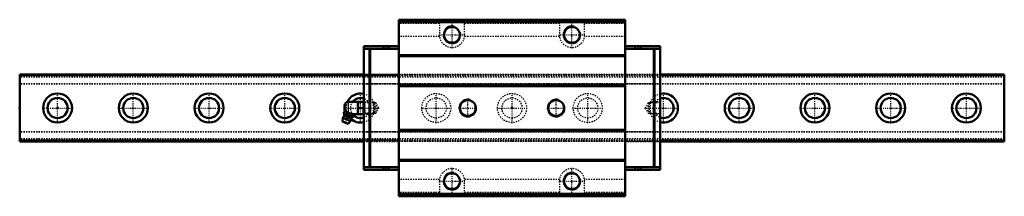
# Model space of a CAD drawing. Header units: millimetres. Extents: x -30 to 750, y -70 to 70.
import ezdxf

# ---------------------------------------------------------------- set-up
doc = ezdxf.new("R2010")
doc.units = ezdxf.units.MM
doc.linetypes.add('Center', pattern=[1.5, 0.45, -0.5, 0.05, -0.5])
doc.linetypes.add('Dashed', pattern=[2, 1, -1])
for name, color, linetype, lineweight in [('2d ConnectionPoints', 7, 'Continuous', 50), ('AM_0', 7, 'Continuous', 50), ('AM_4', 3, 'Continuous', 25), ('AM_5', 3, 'Continuous', 25), ('AM_7', 7, 'Center', 25), ('AM_9', 6, 'Dashed', 25)]:
    doc.layers.add(name, color=color, linetype=linetype, lineweight=lineweight)

# ---------------------------------------------------------------- blocks, each defined once
blk = doc.blocks.new('1_B_PT1_8_SRN_grease_nipple_joint_0_in_SRN55LC1SS780LG300BPT1827250001_4')
at = {"layer": 'AM_0'}
for p, q in [((227.3, 1.8), (227.3, -1.8)), ((237.8, 4.8), (230.3, 4.8)), ((237.87, 5), (237.8, 4.88)), ((237.8, 4.88), (237.8, -4.88)), ((237.87, 5), (242.43, 5)), ((238.32, 0), (241.98, 0)), ((242.5, 4.88), (242.43, 5)), ((226.71, -4.1), (227.11, -3.12)), ((227.89, -2.79), (227.11, -3.12)), ((234.28, -5.37), (227.41, -2.59)), ((228.59, -4.86), (228.98, -3.87)), ((232.33, -6.37), (232.73, -5.39)), ((232.87, -4.8), (237.8, -4.8)), ((234.21, -7.13), (234.61, -6.14)), ((234.61, -6.14), (234.28, -5.37)), ((237.8, -4.88), (237.87, -5)), ((242.43, -5), (237.87, -5)), ((242.43, -5), (242.5, -4.88)), ((226, -7.85), (225.8, -10.68)), ((230.29, -12.5), (225.8, -10.68)), ((232.12, -10.32), (226, -7.85)), ((230.29, -12.5), (232.12, -10.32))]:
    blk.add_line(p, q, dxfattribs=at)
for points in [[(238.32, 5), (237.98, 3.69), (237.87, 2.32), (238, 1.16), (238.32, 0)], [(238.32, 0), (237.98, -1.31), (237.87, -2.68), (238, -3.84), (238.32, -5)], [(241.98, 0), (242.32, 1.31), (242.43, 2.68), (242.3, 3.84), (241.98, 5)], [(241.98, -5), (242.32, -3.69), (242.43, -2.32), (242.3, -1.16), (241.98, 0)], [(226.71, -4.1), (226.89, -4.5), (227.12, -4.84), (227.53, -5.1), (227.84, -5.1), (228.18, -5.02), (228.59, -4.86)], [(228.59, -4.86), (228.88, -5.18), (229.3, -5.6), (229.77, -5.97), (230.64, -6.33), (231.31, -6.41), (231.99, -6.4), (232.33, -6.37)], [(232.73, -5.39), (231.89, -4.6), (231.37, -4.27), (230.79, -4.03), (229.57, -3.85), (228.98, -3.87)], [(232.33, -6.37), (232.52, -6.77), (232.74, -7.11), (233.15, -7.37), (233.46, -7.37), (233.8, -7.29), (234.21, -7.13)], [(234.61, -6.14), (234.35, -5.66), (233.99, -5.32), (233.68, -5.21), (233.33, -5.21), (232.73, -5.39)]]:
    blk.add_lwpolyline(points, dxfattribs=at)
for centre, radius, start, end in [((230.3, 1.8), 3, 90, 180), ((229.06, -9.09), 3.3, 131.16139, 158), ((221.18, -6.41), 6, 4.54969, 22.63238), ((226.36, -6), 0.8, 311.16139, 4.54969), ((230.3, -1.8), 3, 180, 195.4389), ((236.59, -12.64), 6, 113.32711, 131.45031), ((228.61, -10.18), 1.82, 214.23444, 281.76556), ((229.06, -9.09), 3.3, 338, 4.83861), ((233.14, -8.74), 0.8, 131.45031, 184.83861)]:
    blk.add_arc(centre, radius, start, end, dxfattribs=at)
at = {"layer": 'AM_4'}
for p, q in [((230.3, 4.8), (230.3, -3.76)), ((232.35, -8.81), (226.89, -6.6)), ((232.61, -8.14), (227.16, -5.94))]:
    blk.add_line(p, q, dxfattribs=at)
at = {"layer": 'AM_5', "linetype": 'Dashed'}
for p, q in [((242.51, 4.86), (243.48, 4.26)), ((250.48, 4.08), (243.48, 4.26)), ((243.5, 4.86), (243.5, -4.86)), ((242.51, -4.86), (243.48, -4.26)), ((250.48, -4.08), (243.48, -4.26))]:
    blk.add_line(p, q, dxfattribs=at)
at = {"layer": 'AM_7'}
for p, q in [((226.54, 0), (255.18, 0)), ((227.77, -12.26), (231.24, -3.69))]:
    blk.add_line(p, q, dxfattribs=at)
at = {"layer": 'AM_9'}
for p, q in [((249.92, 4.67), (242.5, 4.86)), ((250.5, 4.06), (249.92, 4.67)), ((249.92, 4.67), (249.92, -4.67)), ((250.5, 4.06), (250.5, -4.06)), ((242.5, -4.86), (249.92, -4.67)), ((249.92, -4.67), (250.5, -4.06))]:
    blk.add_line(p, q, dxfattribs=at)
blk.add_lwpolyline([(228.98, -3.87), (228.72, -3.39), (228.36, -3.05), (228.06, -2.94), (227.71, -2.94), (227.11, -3.12)], dxfattribs=at)
blk = doc.blocks.new('2_SRN55LCSSB_PT1_81_Slide35_65_0_in_SRN55LC1SS780LG300BPT1827250001_4')
at = {"layer": 'AM_0'}
for p, q in [((270.4, 70), (270.4, -70)), ((449.6, 70), (270.4, 70)), ((449.6, 68), (270.4, 68)), ((449.6, 70), (449.6, -70)), ((247.09, 49), (242.5, 49)), ((242.5, 49), (242.5, -49)), ((247.09, 47), (242.5, 47)), ((247.09, 49), (247.09, 48.5)), ((247.09, 48.5), (247.59, 49)), ((247.59, 47), (247.09, 47.5)), ((247.09, 47.5), (247.09, -47.5)), ((270.4, 49), (247.59, 49)), ((247.59, -47), (247.59, 47)), ((270.4, 47), (247.59, 47)), ((449.6, 49), (472.41, 49)), ((449.6, 47), (472.41, 47)), ((472.91, 48.5), (472.41, 49)), ((472.41, 47), (472.91, 47.5)), ((472.41, -47), (472.41, 47)), ((472.91, 49), (472.91, 48.5)), ((472.91, 49), (477.5, 49)), ((472.91, 47.5), (472.91, -47.5)), ((472.91, 47), (477.5, 47)), ((477.5, 49), (477.5, -49)), ((449.6, 41.8), (270.4, 41.8)), ((449.6, 41), (270.4, 41)), ((449.6, 18), (270.4, 18)), ((449.6, 17.2), (270.4, 17.2)), ((449.6, -17.2), (270.4, -17.2)), ((449.6, -18), (270.4, -18)), ((449.6, -41), (270.4, -41)), ((449.6, -41.8), (270.4, -41.8)), ((247.09, -47), (242.5, -47)), ((247.09, -49), (242.5, -49)), ((247.09, -47.5), (247.59, -47)), ((247.59, -49), (247.09, -48.5)), ((247.09, -48.5), (247.09, -49)), ((270.4, -47), (247.59, -47)), ((270.4, -49), (247.59, -49)), ((449.6, -47), (472.41, -47)), ((449.6, -49), (472.41, -49)), ((472.91, -47.5), (472.41, -47)), ((472.41, -49), (472.91, -48.5)), ((472.91, -47), (477.5, -47)), ((472.91, -48.5), (472.91, -49)), ((472.91, -49), (477.5, -49)), ((449.6, -68), (270.4, -68)), ((449.6, -70), (270.4, -70))]:
    blk.add_line(p, q, dxfattribs=at)
for centre in [(312.5, 58), (407.5, 58), (325, 0), (395, 0), (312.5, -58), (407.5, -58)]:
    blk.add_circle(centre, 6.25, dxfattribs=at)
at = {"layer": 'AM_5', "linetype": 'Dashed'}
for p, q in [((250.5, -4.66), (250.5, 4.66)), ((251.28, 4.06), (250.5, 4.66)), ((468.82, 4.06), (469.6, 4.66)), ((477.5, 4.86), (469.6, 4.66)), ((469.6, -4.66), (469.6, 4.66)), ((251.28, -4.06), (250.5, -4.66)), ((468.82, -4.06), (469.6, -4.66)), ((477.5, -4.86), (469.6, -4.66))]:
    blk.add_line(p, q, dxfattribs=at)
at = {"layer": 'AM_5'}
for centre in [(312.5, 58), (407.5, 58), (325, 0), (395, 0), (312.5, -58), (407.5, -58)]:
    blk.add_arc(centre, 7, 75, 15, dxfattribs=at)
at = {"layer": 'AM_7'}
for p, q in [((312.5, 47.5), (312.5, 68.5)), ((407.5, 47.5), (407.5, 68.5)), ((302, 58), (323, 58)), ((397, 58), (418, 58)), ((260.4, 49.05), (260.4, 47.95)), ((459.6, 49.05), (459.6, 47.95)), ((317.65, 0), (332.35, 0)), ((325, -7.35), (325, 7.35)), ((387.65, 0), (402.35, 0)), ((395, -7.35), (395, 7.35)), ((464.92, 0), (492.07, 0)), ((260.4, -49.05), (260.4, -47.95)), ((312.5, -68.5), (312.5, -47.5)), ((407.5, -68.5), (407.5, -47.5)), ((459.6, -49.05), (459.6, -47.95)), ((302, -58), (323, -58)), ((397, -58), (418, -58))]:
    blk.add_line(p, q, dxfattribs=at)
at = {"layer": 'AM_9'}
for p, q in [((302.5, 69.5), (270.4, 69.5)), ((302.5, 68.96), (270.4, 68.96)), ((302.5, 66.98), (270.4, 66.98)), ((302.5, 70), (302.5, 58)), ((322.5, 58), (322.5, 70)), ((397.5, 69.5), (322.5, 69.5)), ((397.5, 68.96), (322.5, 68.96)), ((397.5, 66.98), (322.5, 66.98)), ((397.5, 70), (397.5, 58)), ((417.5, 58), (417.5, 70)), ((449.6, 69.5), (417.5, 69.5)), ((449.6, 68.96), (417.5, 68.96)), ((449.6, 66.98), (417.5, 66.98)), ((302.6, 56.57), (270.4, 56.57)), ((397.6, 56.57), (322.4, 56.57)), ((449.6, 56.57), (417.4, 56.57)), ((247.59, 47), (247.09, 47)), ((257.8, 49), (257.8, 48)), ((263, 48), (257.8, 48)), ((263, 48), (263, 49)), ((457, 49), (457, 48)), ((462.2, 48), (457, 48)), ((462.2, 48), (462.2, 49)), ((472.41, 47), (472.91, 47)), ((477.5, 26.5), (242.5, 26.5)), ((477.5, 26.25), (242.5, 26.25)), ((270.4, 25.5), (242.5, 25.5)), ((477.5, 25.5), (449.6, 25.5)), ((477.5, 19.09), (242.5, 19.09)), ((477.5, 19.09), (242.5, 19.09)), ((477.5, 19), (242.5, 19)), ((243.1, 4.27), (242.5, 4.86)), ((252.24, 4.03), (243.1, 4.27)), ((243.1, 4.27), (243.1, -4.27)), ((254.57, 0), (252.24, 4.03)), ((252.24, 4.03), (252.24, -4.03)), ((252.24, -4.03), (254.57, 0)), ((467.86, 4.03), (465.53, 0)), ((465.53, 0), (467.86, -4.03)), ((477, 4.27), (467.86, 4.03)), ((467.86, 4.03), (467.86, -4.03)), ((477.5, 4.76), (477, 4.27)), ((477, 4.27), (477, -4.27)), ((242.5, -4.86), (243.1, -4.27)), ((243.1, -4.27), (252.24, -4.03)), ((467.86, -4.03), (477, -4.27)), ((477, -4.27), (477.5, -4.76)), ((477.5, -19), (242.5, -19)), ((477.5, -19.09), (242.5, -19.09)), ((477.5, -19.09), (242.5, -19.09)), ((270.4, -25.5), (242.5, -25.5)), ((477.5, -26.25), (242.5, -26.25)), ((477.5, -26.5), (242.5, -26.5)), ((477.5, -25.5), (449.6, -25.5)), ((247.59, -47), (247.09, -47)), ((263, -48), (257.8, -48)), ((257.8, -48), (257.8, -49)), ((263, -49), (263, -48)), ((462.2, -48), (457, -48)), ((457, -48), (457, -49)), ((462.2, -49), (462.2, -48)), ((472.41, -47), (472.91, -47)), ((302.6, -56.57), (270.4, -56.57)), ((302.5, -58), (302.5, -70)), ((397.6, -56.57), (322.4, -56.57)), ((322.5, -70), (322.5, -58)), ((397.5, -58), (397.5, -70)), ((449.6, -56.57), (417.4, -56.57)), ((417.5, -70), (417.5, -58)), ((302.5, -66.98), (270.4, -66.98)), ((302.5, -68.96), (270.4, -68.96)), ((302.5, -69.5), (270.4, -69.5)), ((397.5, -66.98), (322.5, -66.98)), ((397.5, -68.96), (322.5, -68.96)), ((397.5, -69.5), (322.5, -69.5)), ((449.6, -66.98), (417.5, -66.98)), ((449.6, -68.96), (417.5, -68.96)), ((449.6, -69.5), (417.5, -69.5))]:
    blk.add_line(p, q, dxfattribs=at)
for centre, start, end in [((312.5, 58), 180, 0), ((407.5, 58), 180, 360), ((312.5, -58), 0, 180), ((407.5, -58), 0, 180)]:
    blk.add_arc(centre, 10, start, end, dxfattribs=at)
blk = doc.blocks.new('3_SRN55LC78030_Track_0_in_SRN55LC1SS780LG300BPT1827250001_4')
at = {"layer": 'AM_0'}
for p, q in [((242.5, 26.5), (-30, 26.5)), ((-30, 26.5), (-30, -26.5)), ((750, 26.5), (477.5, 26.5)), ((750, 26.5), (750, -26.5)), ((-30, -26.5), (242.5, -26.5)), ((477.5, -26.5), (750, -26.5))]:
    blk.add_line(p, q, dxfattribs=at)
for centre, radius in [((0, 0), 11.5), ((0, 0), 8), ((60, 0), 11.5), ((60, 0), 8), ((120, 0), 11.5), ((120, 0), 8), ((180, 0), 11.5), ((180, 0), 8), ((540, 0), 11.5), ((540, 0), 8), ((600, 0), 11.5), ((600, 0), 8), ((660, 0), 11.5), ((660, 0), 8), ((720, 0), 11.5), ((720, 0), 8)]:
    blk.add_circle(centre, radius, dxfattribs=at)
for centre, radius, start, end in [((240, 0), 11.5, 77.44414, 155.92347), ((240, 0), 8, 71.79004, 143.1301), ((480, 0), 11.5, 257.44414, 102.55586), ((480, 0), 8, 251.79004, 108.20996), ((240, 0), 8, 216.8699, 220.8884), ((240, 0), 8, 225.95596, 288.20996), ((240, 0), 11.5, 228.34682, 282.55586)]:
    blk.add_arc(centre, radius, start, end, dxfattribs=at)
at = {"layer": 'AM_4'}
for p, q in [((242.5, 25.5), (-30, 25.5)), ((750, 25.5), (477.5, 25.5)), ((242.5, -25.5), (-30, -25.5)), ((750, -25.5), (477.5, -25.5))]:
    blk.add_line(p, q, dxfattribs=at)
at = {"layer": 'AM_7'}
for p, q in [((0, -12.07), (0, 12.07)), ((60, -12.07), (60, 12.07)), ((120, -12.07), (120, 12.07)), ((180, -12.07), (180, 12.07)), ((240, -12.07), (240, 12.07)), ((300, -12.07), (300, 12.07)), ((360, -12.07), (360, 12.07)), ((420, -12.07), (420, 12.07)), ((480, -12.07), (480, 12.07)), ((540, -12.07), (540, 12.07)), ((600, -12.07), (600, 12.07)), ((660, -12.07), (660, 12.07)), ((720, -12.07), (720, 12.07)), ((-12.07, 0), (12.07, 0)), ((47.92, 0), (72.08, 0)), ((107.92, 0), (132.07, 0)), ((167.93, 0), (192.07, 0)), ((287.93, 0), (312.07, 0)), ((347.93, 0), (372.07, 0)), ((407.93, 0), (432.07, 0)), ((527.92, 0), (552.08, 0)), ((587.92, 0), (612.08, 0)), ((647.92, 0), (672.08, 0)), ((707.92, 0), (732.08, 0))]:
    blk.add_line(p, q, dxfattribs=at)
at = {"layer": 'AM_9'}
for p, q in [((750, 26.25), (-30, 26.25)), ((750, 24.5), (-30, 24.5)), ((270.4, 26.5), (242.5, 26.5)), ((477.5, 25.5), (242.5, 25.5)), ((477.5, 26.5), (449.6, 26.5)), ((750, 19.09), (-30, 19.09)), ((750, 19.09), (-30, 19.09)), ((750, 19), (-30, 19)), ((750, -19), (-30, -19)), ((750, -19.09), (-30, -19.09)), ((750, -19.09), (-30, -19.09)), ((750, -24.5), (-30, -24.5)), ((750, -26.25), (-30, -26.25)), ((477.5, -25.5), (242.5, -25.5)), ((242.5, -26.5), (270.4, -26.5)), ((449.6, -26.5), (477.5, -26.5))]:
    blk.add_line(p, q, dxfattribs=at)
for centre, radius in [((300, 0), 11.5), ((300, 0), 8), ((360, 0), 11.5), ((360, 0), 8), ((420, 0), 11.5), ((420, 0), 8)]:
    blk.add_circle(centre, radius, dxfattribs=at)
for centre, radius, start, end in [((240, 0), 11.5, 282.55586, 77.44414), ((480, 0), 11.5, 102.55586, 257.44414), ((240, 0), 11.5, 155.92347, 228.34682), ((240, 0), 8, 143.1301, 216.8699), ((240, 0), 8, 288.20996, 71.79004), ((480, 0), 8, 108.20996, 251.79004), ((240, 0), 8, 220.8884, 225.95596)]:
    blk.add_arc(centre, radius, start, end, dxfattribs=at)

msp = doc.modelspace()

# ---------------------------------------------------------------- linework, layer by layer
at = {"layer": '2d ConnectionPoints'}
for p in [(260.4, 49), (459.6, 49), (-30, 0), (0, 0), (0, 0), (242.5, 0), (360, 0), (477.5, 0), (260.4, -49), (459.6, -49)]:
    msp.add_point(p, dxfattribs=at)

# ---------------------------------------------------------------- block references
for name in ['2_SRN55LCSSB_PT1_81_Slide35_65_0_in_SRN55LC1SS780LG300BPT1827250001_4', '3_SRN55LC78030_Track_0_in_SRN55LC1SS780LG300BPT1827250001_4', '1_B_PT1_8_SRN_grease_nipple_joint_0_in_SRN55LC1SS780LG300BPT1827250001_4']:
    msp.add_blockref(name, (0, 0))

doc.saveas('drawing.dxf')
